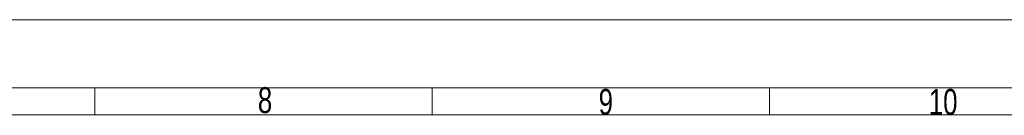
# Model space of a CAD drawing. Header units: millimetres. Extents: x 0 to 841, y 0 to 1481.
# Tile 25 of 29: x 438 to 619, y 1464 to 1481. Entities that reach past the tile are written whole.
import ezdxf

# ---------------------------------------------------------------- set-up
doc = ezdxf.new("R2010")
doc.units = ezdxf.units.MM
doc.linetypes.add('SLD-Solido', pattern=[0])
doc.styles.add('SLDTEXTSTYLE2', font='ARIALN.TTF', dxfattribs={"width": 0.87})

msp = doc.modelspace()

# ---------------------------------------------------------------- linework, layer by layer
at = {"color": 7, "linetype": 'SLD-Solido', "lineweight": 18}
for p, q in [((0, 1481.42), (841, 1481.42)), ((12.5, 1468.92), (828.5, 1468.92)), ((451.5, 1463.92), (451.5, 1468.92)), ((513.5, 1463.92), (513.5, 1468.92)), ((575.5, 1463.92), (575.5, 1468.92)), ((17.5, 1463.92), (823.5, 1463.92))]:
    msp.add_line(p, q, dxfattribs=at)

# ---------------------------------------------------------------- texts
at = {"color": 7, "linetype": 'Continuous', "lineweight": 0, "attachment_point": 2, "style": 'SLDTEXTSTYLE2'}
for s, insert, char_height in [('8', (482.79, 1469.03), 4.76), ('9', (545.43, 1468.71), 4.76), ('10', (607.43, 1468.71), 4.763)]:
    msp.add_mtext(s, dxfattribs=dict(at, insert=insert, char_height=char_height))

doc.saveas('drawing.dxf')
